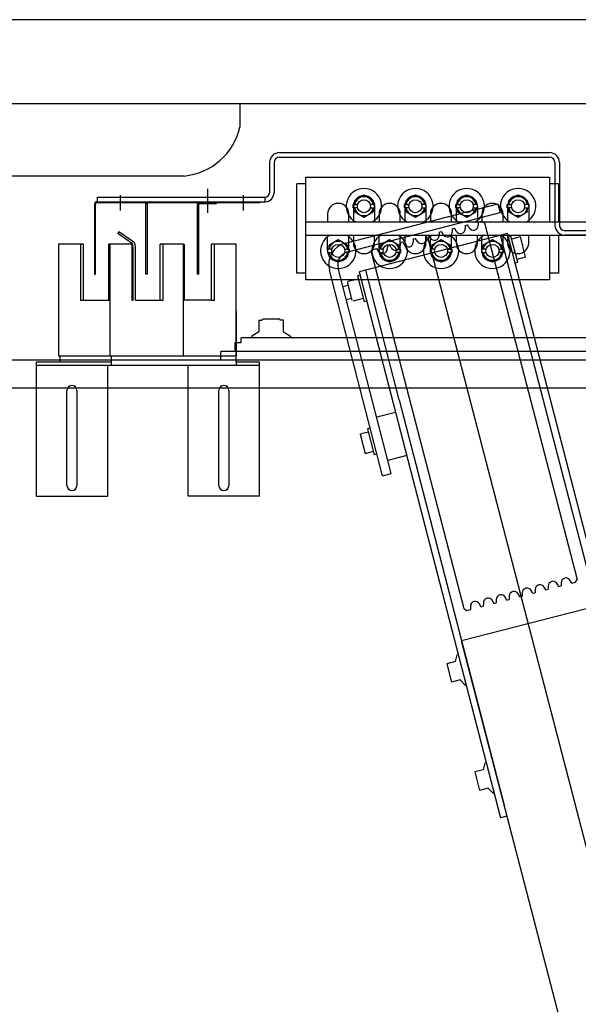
# Model space of a CAD drawing. Header units: millimetres. Extents: x 373037 to 682063, y 76092 to 274210.
# Tile 244 of 256: x 670359 to 670859, y 260550 to 261432. Entities that reach past the tile are written whole.
import ezdxf

# ---------------------------------------------------------------- set-up
doc = ezdxf.new("R2010")
doc.units = ezdxf.units.MM
doc.header["$LTSCALE"] = 100
doc.linetypes.add('ČERCHOVANÁ', pattern=[25.4, 12.7, -6.35, 0, -6.35])
doc.layers.add('PUDORYS', color=253, linetype='CONTINUOUS')

msp = doc.modelspace()

# ---------------------------------------------------------------- linework, layer by layer
at = {"layer": 'PUDORYS', "color": 252, "linetype": 'ČERCHOVANÁ', "ltscale": 25, "true_color": 0x939598}
msp.add_line((682063.19, 261432.15), (654424.22, 261432.15), dxfattribs=at)
at = {"layer": 'PUDORYS', "color": 252, "true_color": 0x939598}
for p, q in [((669876.64, 261357.15), (671976.64, 261357.15)), ((670592.14, 261313.15), (670833.64, 261313.15)), ((670592.14, 261309.15), (670833.64, 261309.15)), ((670583.14, 261304.15), (670583.14, 261277.15)), ((670587.14, 261304.15), (670587.14, 261277.15)), ((670838.64, 261304.15), (670838.64, 261248.15)), ((670842.64, 261304.15), (670842.64, 261248.15)), ((670615.64, 261199.15), (670615.64, 261291.15)), ((670615.64, 261291.15), (670833.64, 261291.15)), ((670833.64, 261291.15), (670833.64, 261251.15)), ((670607.64, 261205.15), (670607.64, 261285.15)), ((670615.64, 261285.15), (670607.64, 261285.15)), ((670841.64, 261285.15), (670833.64, 261285.15)), ((670841.64, 261285.15), (670841.64, 261251.15)), ((670449.45, 261274.91), (670449.45, 261261.17)), ((670527.45, 261280.55), (670527.45, 261259.29)), ((670559.45, 261274.91), (670559.45, 261261.17)), ((670667.64, 261274.94), (670659.17, 261270.04)), ((670676.11, 261270.04), (670667.64, 261274.94)), ((670713.64, 261274.94), (670705.17, 261270.04)), ((670722.11, 261270.04), (670713.64, 261274.94)), ((670759.64, 261274.94), (670751.17, 261270.04)), ((670768.11, 261270.04), (670759.64, 261274.94)), ((670805.64, 261274.94), (670797.17, 261270.04)), ((670814.11, 261270.04), (670805.64, 261274.94)), ((670426.45, 261267.15), (670426.45, 261204.15)), ((670427.45, 261204.15), (670427.45, 261267.15)), ((670428.45, 261269.15), (670574.45, 261269.15)), ((670574.45, 261268.15), (670428.45, 261268.15)), ((670429.14, 261273.15), (670579.14, 261273.15)), ((670429.14, 261269.15), (670429.14, 261273.15)), ((670429.14, 261269.15), (670579.14, 261269.15)), ((670472.45, 261204.15), (670472.45, 261267.15)), ((670473.45, 261267.15), (670473.45, 261204.15)), ((670518.45, 261266.15), (670518.45, 261204.15)), ((670519.45, 261266.15), (670519.45, 261204.15)), ((670535.45, 261268.15), (670520.45, 261268.15)), ((670535.45, 261267.15), (670520.45, 261267.15)), ((670535.45, 261268.15), (670535.45, 261267.15)), ((670574.45, 261269.15), (670574.45, 261268.15)), ((670579.14, 261269.15), (670579.14, 261273.15)), ((670651.1, 261232.09), (670787.61, 261267.37)), ((670657.86, 261266.57), (670661.99, 261266.57)), ((670657.86, 261263.74), (670657.86, 261266.57)), ((670658.14, 261265.15), (670658.14, 261256.15)), ((670659.17, 261270.04), (670659.17, 261266.57)), ((670677.42, 261266.57), (670673.29, 261266.57)), ((670676.11, 261266.57), (670676.11, 261270.04)), ((670677.14, 261265.15), (670677.14, 261256.15)), ((670677.42, 261263.74), (670677.42, 261266.57)), ((670703.86, 261266.57), (670707.99, 261266.57)), ((670703.86, 261263.74), (670703.86, 261266.57)), ((670704.14, 261265.15), (670704.14, 261256.15)), ((670705.17, 261270.04), (670705.17, 261266.57)), ((670723.42, 261266.57), (670719.29, 261266.57)), ((670722.11, 261266.57), (670722.11, 261270.04)), ((670723.14, 261265.15), (670723.14, 261256.15)), ((670723.42, 261263.74), (670723.42, 261266.57)), ((670749.86, 261266.57), (670753.99, 261266.57)), ((670749.86, 261263.74), (670749.86, 261266.57)), ((670750.14, 261265.15), (670750.14, 261256.15)), ((670751.17, 261270.04), (670751.17, 261266.57)), ((670769.42, 261266.57), (670765.29, 261266.57)), ((670768.11, 261266.57), (670768.11, 261270.04)), ((670769.14, 261265.15), (670769.14, 261256.15)), ((670769.42, 261263.74), (670769.42, 261266.57)), ((670787.61, 261267.37), (670789.62, 261259.63)), ((670795.86, 261266.57), (670799.99, 261266.57)), ((670795.86, 261263.74), (670795.86, 261266.57)), ((670796.14, 261265.15), (670796.14, 261256.15)), ((670797.17, 261270.04), (670797.17, 261266.57)), ((670815.42, 261266.57), (670811.29, 261266.57)), ((670814.11, 261266.57), (670814.11, 261270.04)), ((670815.14, 261265.15), (670815.14, 261256.15)), ((670815.42, 261263.74), (670815.42, 261266.57)), ((670635.14, 261258.15), (670635.14, 261251.15)), ((670653.1, 261224.35), (670789.62, 261259.63)), ((670654.14, 261251.15), (670654.14, 261258.15)), ((670661.99, 261263.74), (670657.86, 261263.74)), ((670658.14, 261256.15), (670658.14, 261251.15)), ((670659.17, 261263.74), (670659.17, 261260.26)), ((670659.17, 261260.26), (670667.64, 261255.37)), ((670667.64, 261255.37), (670676.11, 261260.26)), ((670673.29, 261263.74), (670677.42, 261263.74)), ((670676.11, 261260.26), (670676.11, 261263.74)), ((670677.14, 261256.15), (670677.14, 261251.15)), ((670681.14, 261258.15), (670681.14, 261251.15)), ((670700.14, 261251.15), (670700.14, 261258.15)), ((670707.99, 261263.74), (670703.86, 261263.74)), ((670704.14, 261256.15), (670704.14, 261251.15)), ((670705.17, 261263.74), (670705.17, 261260.26)), ((670705.17, 261260.26), (670713.64, 261255.37)), ((670713.64, 261255.37), (670722.11, 261260.26)), ((670719.29, 261263.74), (670723.42, 261263.74)), ((670722.11, 261260.26), (670722.11, 261263.74)), ((670723.14, 261256.15), (670723.14, 261251.15)), ((670727.14, 261258.15), (670727.14, 261251.15)), ((670746.14, 261251.15), (670746.14, 261258.15)), ((670753.99, 261263.74), (670749.86, 261263.74)), ((670750.14, 261256.15), (670750.14, 261251.15)), ((670751.17, 261263.74), (670751.17, 261260.26)), ((670751.17, 261260.26), (670759.64, 261255.37)), ((670759.64, 261255.37), (670768.11, 261260.26)), ((670765.29, 261263.74), (670769.42, 261263.74)), ((670768.11, 261260.26), (670768.11, 261263.74)), ((670769.14, 261256.15), (670769.14, 261251.15)), ((670773.14, 261258.15), (670773.14, 261251.15)), ((670792.14, 261251.15), (670792.14, 261258.15)), ((670799.99, 261263.74), (670795.86, 261263.74)), ((670796.14, 261256.15), (670796.14, 261251.15)), ((670797.17, 261263.74), (670797.17, 261260.26)), ((670797.17, 261260.26), (670805.64, 261255.37)), ((670805.64, 261255.37), (670814.11, 261260.26)), ((670811.29, 261263.74), (670815.42, 261263.74)), ((670814.11, 261260.26), (670814.11, 261263.74)), ((670815.14, 261256.15), (670815.14, 261251.15)), ((670615.64, 261251.15), (671115.64, 261251.15)), ((670758.27, 261247.8), (670758.25, 261244.89)), ((670758.27, 261247.8), (670760.39, 261248.35)), ((670761.82, 261245.82), (670760.39, 261248.35)), ((670769.89, 261250.81), (670769.86, 261247.9)), ((670769.89, 261250.81), (670773.12, 261251.65)), ((670773.12, 261251.65), (670775.56, 261250.22)), ((670775.56, 261250.22), (670858.36, 260930.78)), ((670448.34, 261242.25), (670447.19, 261240.62)), ((670460.33, 261231.42), (670447.19, 261240.62)), ((670461.62, 261232.96), (670448.34, 261242.25)), ((670615.64, 261239.15), (671115.64, 261239.15)), ((670635.14, 261234.15), (670635.14, 261239.15)), ((670654.14, 261234.15), (670654.14, 261239.15)), ((670658.14, 261239.15), (670658.14, 261232.15)), ((670796.05, 261240.71), (670663.43, 261206.36)), ((670677.14, 261232.15), (670677.14, 261239.15)), ((670681.14, 261234.15), (670681.14, 261239.15)), ((670700.14, 261234.15), (670700.14, 261239.15)), ((670704.14, 261239.15), (670704.14, 261232.15)), ((670723.14, 261232.15), (670723.14, 261239.15)), ((670723.42, 261238.77), (670723.4, 261235.86)), ((670723.42, 261238.77), (670725.54, 261239.32)), ((670726.97, 261236.79), (670725.54, 261239.32)), ((670727.14, 261234.15), (670727.14, 261239.15)), ((670735.04, 261241.78), (670735.01, 261238.87)), ((670735.04, 261241.78), (670737.15, 261242.33)), ((670738.59, 261239.8), (670737.15, 261242.33)), ((670746.14, 261234.15), (670746.14, 261239.15)), ((670746.65, 261244.79), (670746.63, 261241.88)), ((670746.65, 261244.79), (670748.77, 261245.34)), ((670750.2, 261242.81), (670748.77, 261245.34)), ((670750.14, 261239.15), (670750.14, 261232.15)), ((670769.14, 261232.15), (670769.14, 261239.15)), ((670773.14, 261234.15), (670773.14, 261239.15)), ((671324.07, 259179.15), (670789.96, 261239.13)), ((670792.14, 261234.15), (670792.14, 261239.15)), ((670922.43, 260751.7), (670796.05, 261240.71)), ((670796.14, 261239.15), (670796.14, 261232.15)), ((670796.82, 261237.73), (670799.24, 261238.36)), ((670805.25, 261215.12), (670799.24, 261238.36)), ((670815.14, 261232.15), (670815.14, 261239.15)), ((670833.64, 261239.15), (670833.64, 261199.15)), ((670841.64, 261239.15), (670841.64, 261205.15)), ((671154.64, 261243.15), (670847.64, 261243.15)), ((670976.14, 261239.15), (670847.64, 261239.15)), ((670413.78, 261231.05), (670394.28, 261231.05)), ((670394.28, 261231.05), (670394.28, 261131.05)), ((670416.28, 261231.05), (670413.78, 261231.05)), ((670413.78, 261231.05), (670413.78, 261181.05)), ((670416.28, 261231.05), (670416.28, 261181.05)), ((670440.28, 261231.05), (670439.28, 261231.05)), ((670439.28, 261181.05), (670439.28, 261231.05)), ((670460.6, 261231.05), (670440.28, 261231.05)), ((670440.28, 261231.05), (670440.28, 261131.05)), ((670460.6, 261231.05), (670459.78, 261231.05)), ((670459.78, 261231.05), (670459.78, 261181.05)), ((670463.08, 261181.05), (670463.08, 261229.42)), ((670487.78, 261231.05), (670485.28, 261231.05)), ((670485.28, 261181.05), (670485.28, 261231.05)), ((670505.78, 261231.05), (670486.28, 261231.05)), ((670487.78, 261181.05), (670487.78, 261231.05)), ((670505.61, 261231.05), (670506.61, 261231.05)), ((670505.78, 261231.05), (670505.78, 261131.05)), ((670506.61, 261231.05), (670506.61, 261181.05)), ((670531.28, 261181.05), (670531.28, 261231.05)), ((670533.78, 261231.05), (670531.28, 261231.05)), ((670533.78, 261231.05), (670531.28, 261231.05)), ((670553.28, 261231.05), (670531.28, 261231.05)), ((670533.78, 261181.05), (670533.78, 261231.05)), ((670533.78, 261181.05), (670533.78, 261231.05)), ((670553.28, 261171.05), (670553.28, 261231.05)), ((670635.14, 261225.15), (670635.14, 261234.15)), ((670644.64, 261234.94), (670636.17, 261230.04)), ((670636.17, 261230.04), (670636.17, 261226.57)), ((670653.11, 261230.04), (670644.64, 261234.94)), ((670653.11, 261226.57), (670653.11, 261230.04)), ((670654.14, 261225.15), (670654.14, 261234.15)), ((670681.14, 261225.15), (670681.14, 261234.15)), ((670690.64, 261234.94), (670682.17, 261230.04)), ((670682.17, 261230.04), (670682.17, 261226.57)), ((670688.57, 261229.74), (670688.55, 261226.83)), ((670688.57, 261229.74), (670690.69, 261230.29)), ((670699.11, 261230.04), (670690.64, 261234.94)), ((670692.12, 261227.75), (670690.69, 261230.29)), ((670699.11, 261226.57), (670699.11, 261230.04)), ((670700.14, 261225.15), (670700.14, 261234.15)), ((670700.19, 261232.75), (670700.16, 261229.84)), ((670700.19, 261232.75), (670702.3, 261233.3)), ((670703.74, 261230.76), (670702.3, 261233.3)), ((670711.8, 261235.76), (670711.78, 261232.85)), ((670711.8, 261235.76), (670713.92, 261236.31)), ((670715.36, 261233.77), (670713.92, 261236.31)), ((671353.21, 258816.61), (670724.91, 261237.4)), ((670727.14, 261225.15), (670727.14, 261234.15)), ((670736.64, 261234.94), (670728.17, 261230.04)), ((670728.17, 261230.04), (670728.17, 261226.57)), ((670745.11, 261230.04), (670736.64, 261234.94)), ((670745.11, 261226.57), (670745.11, 261230.04)), ((670746.14, 261225.15), (670746.14, 261234.15)), ((670773.14, 261225.15), (670773.14, 261234.15)), ((670782.64, 261234.94), (670774.17, 261230.04)), ((670774.17, 261230.04), (670774.17, 261226.57)), ((670791.11, 261230.04), (670782.64, 261234.94)), ((670791.11, 261226.57), (670791.11, 261230.04)), ((670792.14, 261225.15), (670792.14, 261234.15)), ((670799.87, 261235.94), (670807.62, 261237.94)), ((670812.37, 261219.54), (670807.62, 261237.94)), ((670461.08, 261181.05), (670461.08, 261228.84)), ((670634.86, 261226.57), (670634.86, 261223.74)), ((670638.99, 261226.57), (670634.86, 261226.57)), ((670634.86, 261223.74), (670638.99, 261223.74)), ((670636.17, 261223.74), (670636.17, 261220.26)), ((670650.29, 261226.57), (670654.42, 261226.57)), ((670654.42, 261223.74), (670650.29, 261223.74)), ((670653.11, 261220.26), (670653.11, 261223.74)), ((670654.42, 261226.57), (670654.42, 261223.74)), ((670674.4, 261224), (670675.84, 261226.44)), ((670757.2, 260904.56), (670674.4, 261224)), ((670675.84, 261226.44), (670679.07, 261227.28)), ((670680.51, 261224.74), (670679.07, 261227.28)), ((670680.86, 261226.57), (670680.86, 261223.74)), ((670684.99, 261226.57), (670680.86, 261226.57)), ((670680.86, 261223.74), (670684.99, 261223.74)), ((670682.17, 261223.74), (670682.17, 261220.26)), ((670696.29, 261226.57), (670700.42, 261226.57)), ((670700.42, 261223.74), (670696.29, 261223.74)), ((670699.11, 261220.26), (670699.11, 261223.74)), ((670700.42, 261226.57), (670700.42, 261223.74)), ((670726.86, 261226.57), (670726.86, 261223.74)), ((670730.99, 261226.57), (670726.86, 261226.57)), ((670726.86, 261223.74), (670730.99, 261223.74)), ((670728.17, 261223.74), (670728.17, 261220.26)), ((670742.29, 261226.57), (670746.42, 261226.57)), ((670746.42, 261223.74), (670742.29, 261223.74)), ((670745.11, 261220.26), (670745.11, 261223.74)), ((670746.42, 261226.57), (670746.42, 261223.74)), ((670772.86, 261226.57), (670772.86, 261223.74)), ((670776.99, 261226.57), (670772.86, 261226.57)), ((670772.86, 261223.74), (670776.99, 261223.74)), ((670774.17, 261223.74), (670774.17, 261220.26)), ((670788.29, 261226.57), (670792.42, 261226.57)), ((670792.42, 261223.74), (670788.29, 261223.74)), ((670791.11, 261220.26), (670791.11, 261223.74)), ((670792.42, 261226.57), (670792.42, 261223.74)), ((670636.17, 261220.26), (670644.64, 261215.37)), ((670644.64, 261215.37), (670653.11, 261220.26)), ((670682.17, 261220.26), (670690.64, 261215.37)), ((670690.64, 261215.37), (670699.11, 261220.26)), ((670728.17, 261220.26), (670736.64, 261215.37)), ((670736.64, 261215.37), (670745.11, 261220.26)), ((670774.17, 261220.26), (670782.64, 261215.37)), ((670782.64, 261215.37), (670791.11, 261220.26)), ((670802.83, 261214.5), (670805.25, 261215.12)), ((670812.37, 261219.54), (670804.62, 261217.54)), ((670426.45, 261204.15), (670427.45, 261204.15)), ((670473.45, 261204.15), (670472.45, 261204.15)), ((670519.45, 261204.15), (670518.45, 261204.15)), ((670615.64, 261205.15), (670607.64, 261205.15)), ((670684.28, 261023.77), (670636.74, 261207.72)), ((670692.03, 261025.77), (670644.49, 261209.72)), ((670664.18, 261203.45), (670661.76, 261202.83)), ((670663.43, 261206.36), (670789.79, 260717.42)), ((670699.29, 261091.58), (670669.24, 261207.86)), ((670841.64, 261205.15), (670833.64, 261205.15)), ((670833.64, 261199.15), (670615.64, 261199.15)), ((670648.74, 261193.26), (670653.36, 261194.46)), ((670652.83, 261196.49), (670656.89, 261180.81)), ((670662.51, 261199.92), (670653.48, 261197.59)), ((670661.76, 261202.83), (670667.77, 261179.59)), ((670413.78, 261181.05), (670440.28, 261181.05)), ((670416.28, 261181.05), (670439.28, 261181.05)), ((670459.78, 261181.05), (670461.08, 261181.05)), ((670463.08, 261181.05), (670487.78, 261181.05)), ((670463.08, 261181.05), (670485.28, 261181.05)), ((670505.78, 261181.05), (670506.61, 261181.05)), ((670505.78, 261181.05), (670506.61, 261181.05)), ((670531.28, 261181.05), (670506.61, 261181.05)), ((670531.28, 261181.05), (670533.78, 261181.05)), ((670531.28, 261181.05), (670533.78, 261181.05)), ((670651.74, 261181.65), (670656.36, 261182.84)), ((670667.02, 261182.5), (670657.98, 261180.16)), ((670670.19, 261180.22), (670667.77, 261179.59)), ((670553.28, 261171.05), (670553.28, 261131.05)), ((670553.28, 261125.55), (670553.28, 261170.55)), ((670573.64, 261163.15), (670573.64, 261152.48)), ((670573.64, 261163.15), (670576.64, 261163.15)), ((670576.64, 261163.53), (670577.72, 261164.15)), ((670576.64, 261163.15), (670576.64, 261163.53)), ((670577.72, 261164.15), (670591.55, 261164.15)), ((670592.64, 261163.53), (670591.55, 261164.15)), ((670592.64, 261163.15), (670592.64, 261163.53)), ((670595.64, 261163.15), (670592.64, 261163.15)), ((670595.64, 261152.48), (670595.64, 261163.15)), ((670573.64, 261152.48), (670567.39, 261148.88)), ((670595.64, 261152.48), (670601.89, 261148.88)), ((670552.14, 261143.15), (670552.14, 261135.15)), ((670552.14, 261143.15), (670557.64, 261143.15)), ((670557.64, 261143.15), (670557.64, 261147.15)), ((670873.03, 261147.15), (670557.64, 261147.15)), ((670567.39, 261148.88), (670567.39, 261147.15)), ((670601.89, 261148.88), (670601.89, 261147.15)), ((670539.64, 261127.31), (670539.64, 261135.15)), ((670872.14, 261135.15), (670539.64, 261135.15)), ((671771.64, 261127.15), (670096.64, 261127.15)), ((670395.28, 261125.55), (670374.28, 261125.55)), ((670374.28, 261125.55), (670374.28, 261005.55)), ((670394.28, 261131.05), (670415.78, 261131.05)), ((670395.28, 261131.05), (670395.28, 261125.55)), ((670441.28, 261125.55), (670395.28, 261125.55)), ((670415.78, 261131.05), (670460.28, 261131.05)), ((670440.28, 261131.05), (670461.78, 261131.05)), ((670441.28, 261131.05), (670441.28, 261125.55)), ((670441.28, 261125.55), (670441.28, 261122.55)), ((670461.78, 261131.05), (670506.28, 261131.05)), ((670487.28, 261131.05), (670507.78, 261131.05)), ((670507.78, 261131.05), (670553.28, 261131.05)), ((670553.28, 261125.55), (670553.28, 261122.55)), ((670574.28, 261125.55), (670553.28, 261125.55)), ((670574.28, 261005.55), (670574.28, 261125.55)), ((670574.28, 261122.55), (670374.28, 261122.55)), ((670438.28, 261005.55), (670438.28, 261122.55)), ((670510.28, 261005.55), (670510.28, 261122.55)), ((671771.64, 261102.15), (670121.64, 261102.15)), ((670401.78, 261062.5), (670401.78, 261100.05)), ((670410.78, 261100.05), (670410.78, 261062)), ((670537.78, 261062.27), (670537.78, 261100.05)), ((670546.78, 261100.05), (670546.78, 261062.27)), ((670699.29, 261091.58), (670793.1, 260728.6)), ((670695.96, 261080.49), (670679.02, 261076.11)), ((670401.78, 261015.05), (670401.78, 261062.5)), ((670410.78, 261062), (670410.78, 261015.05)), ((670537.78, 261015.05), (670537.78, 261062.27)), ((670546.78, 261062.27), (670546.78, 261015.05)), ((670671.6, 261062.84), (670665.12, 261061.16)), ((670673.27, 261066.37), (670670.85, 261065.74)), ((670670.85, 261065.74), (670676.86, 261042.5)), ((670664.34, 261060.96), (670665.12, 261061.16)), ((670664.34, 261060.96), (670668.85, 261043.53)), ((670676.11, 261045.41), (670669.62, 261043.73)), ((670669.62, 261043.73), (670668.85, 261043.53)), ((670679.28, 261043.13), (670676.86, 261042.5)), ((670705.97, 261041.77), (670689.02, 261037.39)), ((670684.28, 261023.77), (670692.03, 261025.77)), ((670374.28, 261005.55), (670438.28, 261005.55)), ((670574.28, 261005.55), (670510.28, 261005.55)), ((670574.28, 261005.55), (670510.28, 261005.55)), ((670853.69, 260927.5), (670852.25, 260930.03)), ((670856.92, 260928.34), (670858.36, 260930.77)), ((670818.84, 260918.47), (670817.4, 260921)), ((670820.98, 260921.93), (670820.95, 260919.01)), ((670830.46, 260921.48), (670829.02, 260924.01)), ((670830.46, 260921.48), (670832.57, 260922.03)), ((670832.59, 260924.94), (670832.57, 260922.03)), ((670842.07, 260924.49), (670840.64, 260927.02)), ((670842.07, 260924.49), (670844.19, 260925.04)), ((670844.21, 260927.95), (670844.19, 260925.04)), ((670853.69, 260927.5), (670856.92, 260928.34)), ((670786.13, 260912.89), (670786.11, 260909.98)), ((670795.61, 260912.44), (670794.17, 260914.98)), ((670795.61, 260912.44), (670797.72, 260912.99)), ((670797.75, 260915.9), (670797.72, 260912.99)), ((670807.22, 260915.45), (670805.79, 260917.99)), ((670807.22, 260915.45), (670809.34, 260916)), ((670809.36, 260918.92), (670809.34, 260916)), ((670818.84, 260918.47), (670820.95, 260919.01)), ((670876.09, 260907.05), (670755.07, 260875.77)), ((670757.2, 260904.56), (670759.64, 260903.12)), ((670759.64, 260903.12), (670762.87, 260903.96)), ((670762.9, 260906.87), (670762.87, 260903.96)), ((670772.37, 260906.42), (670770.94, 260908.96)), ((670772.37, 260906.42), (670774.49, 260906.97)), ((670774.51, 260909.88), (670774.49, 260906.97)), ((670783.99, 260909.43), (670782.56, 260911.97)), ((670783.99, 260909.43), (670786.11, 260909.98)), ((671289.16, 258815.86), (670755.07, 260875.77)), ((670749.51, 260857.29), (670751.21, 260863.41)), ((670751.21, 260863.41), (670752.01, 260863.62)), ((670749.51, 260857.29), (670741.77, 260855.29)), ((670741.77, 260855.29), (670746.02, 260838.83)), ((670753.77, 260840.83), (670746.02, 260838.83)), ((670753.77, 260840.83), (670758.22, 260836.3)), ((670758.22, 260836.3), (670759.01, 260836.51)), ((670774.53, 260760.47), (670776.23, 260766.59)), ((670776.23, 260766.59), (670777.03, 260766.8)), ((670774.53, 260760.47), (670766.79, 260758.47)), ((670766.79, 260758.47), (670771.04, 260742.01)), ((670778.79, 260744.01), (670771.04, 260742.01)), ((670778.79, 260744.01), (670783.24, 260739.48)), ((670783.24, 260739.48), (670784.04, 260739.69)), ((670795.6, 260718.92), (670789.79, 260717.42))]:
    msp.add_line(p, q, dxfattribs=at)
at = {"layer": 'PUDORYS', "color": 252, "ltscale": 0.25, "true_color": 0x939598}
for p, q in [((669976.64, 261357.15), (670556.64, 261357.15)), ((670556.64, 261357.15), (670556.64, 261335.91)), ((670506.71, 261292.15), (670026.57, 261292.15))]:
    msp.add_line(p, q, dxfattribs=at)
at = {"layer": 'PUDORYS', "color": 252, "true_color": 0x939598}
for centre in [(670667.64, 261265.15), (670713.64, 261265.15), (670759.64, 261265.15), (670805.64, 261265.15), (670644.64, 261225.15), (670690.64, 261225.15), (670736.64, 261225.15), (670782.64, 261225.15)]:
    msp.add_circle(centre, 5.82, dxfattribs=at)
at = {"layer": 'PUDORYS', "color": 252, "ltscale": 0.25, "true_color": 0x939598}
msp.add_arc((670501.04, 261348.99), 57.12, 275.69556, 346.76525, dxfattribs=at)
at = {"layer": 'PUDORYS', "color": 252, "true_color": 0x939598}
for centre, radius, start, end in [((670592.14, 261304.15), 9, 90, 180), ((670592.14, 261304.15), 5, 90, 180), ((670833.64, 261304.15), 9, 0, 90), ((670833.64, 261304.15), 5, 0, 90), ((670579.14, 261277.15), 4, 270, 0), ((670579.14, 261277.15), 8, 270, 0), ((670667.64, 261265.15), 15.88, 298.17805, 241.82195), ((670667.64, 261265.15), 9.5, 90, 180), ((670667.64, 261265.15), 8.47, 9.59407, 170.40593), ((670667.64, 261265.15), 9.5, 0, 90), ((670713.64, 261265.15), 15.88, 298.17805, 241.82195), ((670713.64, 261265.15), 9.5, 90, 180), ((670713.64, 261265.15), 8.47, 9.59407, 170.40593), ((670713.64, 261265.15), 9.5, 0, 90), ((670759.64, 261265.15), 15.88, 298.17805, 241.82195), ((670759.64, 261265.15), 9.5, 90, 180), ((670759.64, 261265.15), 8.47, 9.59407, 170.40593), ((670759.64, 261265.15), 9.5, 0, 90), ((670805.64, 261265.15), 15.88, 298.17805, 241.82195), ((670805.64, 261265.15), 9.5, 90, 180), ((670805.64, 261265.15), 8.47, 9.59407, 170.40593), ((670805.64, 261265.15), 9.5, 0, 90), ((670428.45, 261267.15), 2, 90, 180), ((670428.45, 261267.15), 1, 90, 180), ((670471.45, 261267.15), 2, 30, 90), ((670471.45, 261267.15), 1, 0, 90), ((670471.45, 261267.15), 2, 0, 30), ((670520.45, 261266.15), 2, 90, 180), ((670520.45, 261266.15), 1, 90, 180), ((670644.64, 261258.15), 9.5, 90, 180), ((670644.64, 261258.15), 9.5, 0, 90), ((670690.64, 261258.15), 9.5, 90, 180), ((670690.64, 261258.15), 9.5, 0, 90), ((670736.64, 261258.15), 9.5, 90, 180), ((670736.64, 261258.15), 9.5, 0, 90), ((670782.64, 261258.15), 9.5, 90, 180), ((670782.64, 261258.15), 9.5, 0, 90), ((670667.64, 261265.15), 8.47, 189.59407, 350.40593), ((670713.64, 261265.15), 8.47, 189.59407, 350.40593), ((670759.64, 261265.15), 8.47, 189.59407, 350.40593), ((670805.64, 261265.15), 8.47, 189.59407, 350.40593), ((670765.56, 261247.94), 4.3, 209.53105, 359.53105), ((670847.64, 261248.15), 9, 180, 270), ((670847.64, 261248.15), 5, 180, 270), ((670644.64, 261225.15), 15.88, 118.17805, 61.82195), ((670690.64, 261225.15), 15.88, 118.17805, 61.82195), ((670736.64, 261225.15), 15.88, 118.17805, 61.82195), ((670730.71, 261238.9), 4.3, 209.53105, 359.53105), ((670742.33, 261241.92), 4.3, 209.53105, 359.53105), ((670753.95, 261244.93), 4.3, 209.53105, 359.53105), ((670782.64, 261225.15), 15.88, 118.17805, 61.82195), ((670458.08, 261229.43), 3, 0, 45.01696), ((670458.08, 261229.42), 5, 0, 45), ((670656.1, 261212.73), 20, 104.4904, 194.4904), ((670644.64, 261225.15), 8.47, 9.59407, 170.40593), ((670667.64, 261232.15), 9.5, 180, 270), ((670667.64, 261232.15), 9.5, 270, 0), ((670690.64, 261225.15), 8.47, 9.59407, 170.40593), ((670695.86, 261229.87), 4.3, 209.53105, 359.53105), ((670707.48, 261232.88), 4.3, 209.53105, 359.53105), ((670713.64, 261232.15), 9.5, 180, 270), ((670713.64, 261232.15), 9.5, 270, 0), ((670719.1, 261235.89), 4.3, 209.53105, 359.53105), ((670736.64, 261225.15), 8.47, 9.59407, 170.40593), ((670759.64, 261232.15), 9.5, 180, 270), ((670759.64, 261232.15), 9.5, 270, 0), ((670782.64, 261225.15), 8.47, 9.59407, 170.40593), ((670805.64, 261232.15), 9.5, 180, 270), ((670805.64, 261232.15), 9.5, 270, 0), ((670644.64, 261225.15), 9.5, 180, 270), ((670644.64, 261225.15), 8.47, 189.59407, 350.40593), ((670656.1, 261212.73), 12, 104.4904, 194.4904), ((670644.64, 261225.15), 9.5, 270, 0), ((670684.25, 261226.86), 4.3, 209.53105, 359.53105), ((670690.64, 261225.15), 9.5, 180, 270), ((670690.64, 261225.15), 8.47, 189.59407, 350.40593), ((670690.64, 261225.15), 9.5, 270, 0), ((670736.64, 261225.15), 9.5, 180, 270), ((670736.64, 261225.15), 8.47, 189.59407, 350.40593), ((670736.64, 261225.15), 9.5, 270, 0), ((670782.64, 261225.15), 9.5, 180, 270), ((670782.64, 261225.15), 8.47, 189.59407, 350.40593), ((670782.64, 261225.15), 9.5, 270, 0), ((670653.7, 261196.72), 0.9, 104.4904, 194.4904), ((670406.28, 261100.05), 4.5, 90, 180), ((670406.28, 261100.05), 4.5, 0, 90), ((670542.28, 261100.05), 4.5, 90, 180), ((670542.28, 261100.05), 4.5, 0, 90), ((670406.28, 261015.05), 4.5, 180, 270), ((670406.28, 261015.05), 4.5, 270, 0), ((670542.28, 261015.05), 4.5, 180, 270), ((670542.28, 261015.05), 4.5, 270, 0), ((670848.51, 260927.91), 4.3, 29.53105, 179.53105), ((670813.66, 260918.88), 4.3, 29.53105, 179.53105), ((670825.28, 260921.89), 4.3, 29.53105, 179.53105), ((670836.89, 260924.9), 4.3, 29.53105, 179.53105), ((670778.81, 260909.85), 4.3, 29.53105, 179.53105), ((670790.43, 260912.86), 4.3, 29.53105, 179.53105), ((670802.05, 260915.87), 4.3, 29.53105, 179.53105), ((670767.2, 260906.84), 4.3, 29.53105, 179.53105)]:
    msp.add_arc(centre, radius, start, end, dxfattribs=at)

doc.saveas('drawing.dxf')
